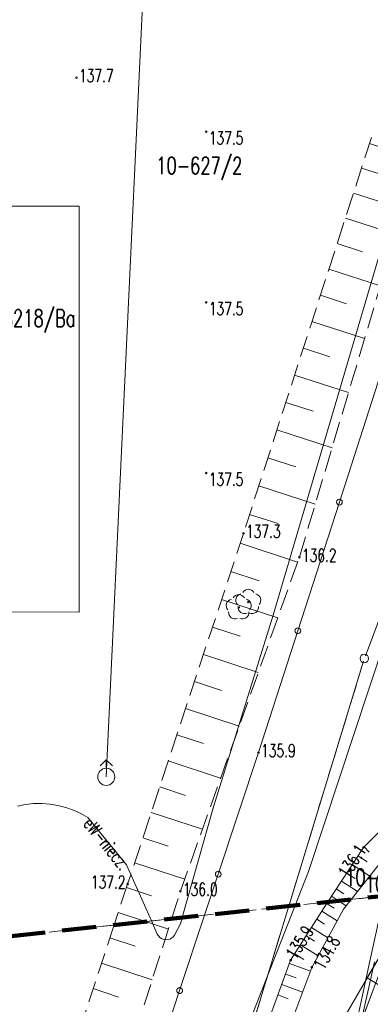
# Model space of a CAD drawing. Header units: centimetres. Extents: x -29333 to 403204, y -464147 to 16641.
# Tile 121 of 134: x 71941 to 73992, y 3527 to 9297. Entities that reach past the tile are written whole.
import ezdxf
from ezdxf.xclip import XClip

# ---------------------------------------------------------------- set-up
doc = ezdxf.new("R2010")
doc.units = ezdxf.units.CM
doc.header["$MEASUREMENT"] = 0
doc.header["$XCLIPFRAME"] = 0
for name, pattern in [('1_OTRK', [175, 125, -50]), ('1_OTRKG', [175, 125, -50]), ('4', [250, 150, -100]), ('EGKK', [200, 150, -50]), ('Przerywana BARDZO długa', [300, 200, -100])]:
    doc.linetypes.add(name, pattern=pattern)
for name, color, linetype in [('2010 Mlawa_628_1_mdcp_plus_zakres obcięta_13_BLOKADA_L_0', 7, 'Continuous'), ('2010 Mlawa_628_1_mdcp_plus_zakres obcięta_13_Dzialki', 7, 'Continuous'), ('2010 Mlawa_628_1_mdcp_plus_zakres obcięta_13_Kontury', 7, 'Continuous'), ('2010 Mlawa_628_1_mdcp_plus_zakres obcięta_13_OTO_L_0', 7, 'Continuous'), ('2010 Mlawa_628_1_mdcp_plus_zakres obcięta_13_OTR_L_0', 7, 'Continuous'), ('2010 Mlawa_628_1_mdcp_plus_zakres obcięta_13_OTR_L_1', 7, 'Continuous'), ('2010 Mlawa_628_1_mdcp_plus_zakres obcięta_13_OTR_T_1', 7, 'Continuous'), ('2010 Mlawa_628_1_mdcp_plus_zakres obcięta_13_OTW_L_0', 7, 'Continuous'), ('2010 Mlawa_628_1_mdcp_plus_zakres obcięta_13_SUEP_L_0', 7, 'Continuous'), ('2010 Mlawa_628_1_mdcp_plus_zakres obcięta_13_SUL_L_1', 7, 'Continuous'), ('2010_Mlawa_627_2_mdcp_pow_zakr_bez_zmian_14_BLOKADA_L_0', 7, 'Continuous'), ('2010_Mlawa_627_2_mdcp_pow_zakr_bez_zmian_14_Dzialki', 7, 'Continuous'), ('2010_Mlawa_627_2_mdcp_pow_zakr_bez_zmian_14_Kontury', 7, 'Continuous'), ('2010_Mlawa_627_2_mdcp_pow_zakr_bez_zmian_14_Numery_dzialek', 7, 'Continuous'), ('2010_Mlawa_627_2_mdcp_pow_zakr_bez_zmian_14_Numery_konturow', 7, 'Continuous'), ('2010_Mlawa_627_2_mdcp_pow_zakr_bez_zmian_14_OTO_L_0', 7, 'Continuous'), ('2010_Mlawa_627_2_mdcp_pow_zakr_bez_zmian_14_OTR_L_0', 7, 'Continuous'), ('2010_Mlawa_627_2_mdcp_pow_zakr_bez_zmian_14_OTR_L_1', 7, 'Continuous'), ('2010_Mlawa_627_2_mdcp_pow_zakr_bez_zmian_14_OTR_T_1', 7, 'Continuous'), ('2010_Mlawa_627_2_mdcp_pow_zakr_bez_zmian_14_OTW_L_0', 7, 'Continuous'), ('2010_Mlawa_627_2_mdcp_pow_zakr_bez_zmian_14_OTZ_T_0', 7, 'Continuous'), ('2010_Mlawa_627_2_mdcp_pow_zakr_bez_zmian_14_Punkty', 7, 'Continuous'), ('2010_Mlawa_627_2_mdcp_pow_zakr_bez_zmian_14_SUE_L_2', 7, 'Continuous'), ('2010_Mlawa_627_2_mdcp_pow_zakr_bez_zmian_14_SUEP_E_T_0', 7, 'Continuous'), ('2010_Mlawa_627_2_mdcp_pow_zakr_bez_zmian_14_SUEP_L_0', 7, 'Continuous'), ('2010_Mlawa_627_2_mdcp_pow_zakr_bez_zmian_14_SUW_T_2', 7, 'Continuous'), ('2010_Mlawa_627_2_mdcp_pow_zakr_bez_zmian_14_SUWP_L_0', 7, 'Continuous'), ('MAPA MDCP', 7, 'Continuous'), ('MF_S kanalizacja', 7, 'Continuous'), ('PZT NOWE PAB', 7, 'Continuous')]:
    doc.layers.add(name, color=color, linetype=linetype)
doc.styles.add('GENERATED_STYLE_2', font='Simplex.shx')

# ---------------------------------------------------------------- blocks, each defined once
blk = doc.blocks.new('Rysunek_4_13', base_point=(-745725621.2, -588524063.1))
at = {"layer": '2010 Mlawa_628_1_mdcp_plus_zakres obcięta_13_BLOKADA_L_0', "color": 7, "linetype": '4', "lineweight": 18}
blk.add_line((71434.8, 3877.9), (79469.8, 4744.9), dxfattribs=at)
at = {"layer": '2010 Mlawa_628_1_mdcp_plus_zakres obcięta_13_Dzialki', "color": 7, "linetype": 'Continuous', "lineweight": 18}
for p, q in [((74220.3, 4178.5), (72292.8, -972.1)), ((73514.9, 4102.4), (73011.8, 2449.9))]:
    blk.add_line(p, q, dxfattribs=at)
at = {"layer": '2010 Mlawa_628_1_mdcp_plus_zakres obcięta_13_Kontury', "color": 3, "linetype": 'EGKK', "lineweight": 18}
for p, q in [((74220.3, 4178.5), (72292.8, -972.1)), ((73011.8, 2449.9), (73514.9, 4102.4))]:
    blk.add_line(p, q, dxfattribs=at)
at = {"layer": '2010 Mlawa_628_1_mdcp_plus_zakres obcięta_13_OTO_L_0', "color": 7, "linetype": 'Continuous', "lineweight": 18}
for p, q in [((73022.5, 4049.2), (72876.4, 3607.9)), ((72876.4, 3607.9), (72650.6, 2925.9))]:
    blk.add_line(p, q, dxfattribs=at)
blk.add_circle((72876.4, 3607.9), 17, dxfattribs=at)
at = {"layer": '2010 Mlawa_628_1_mdcp_plus_zakres obcięta_13_OTR_L_0', "color": 7, "linetype": 'Continuous', "lineweight": 18}
for p, q in [((73738.8, 4121.9), (73525.8, 3785.9)), ((73736.1, 4117.7), (73779.7, 4090.1)), ((73742.1, 4126.9), (73738.8, 4121.9)), ((73805.6, 4133.7), (73850.8, 4104.1)), ((73834.8, 4083.9), (73880.6, 4141.8)), ((73649.8, 3743.9), (73834.8, 4083.9)), ((73707.6, 4072.6), (73797.6, 4015.6)), ((73678.1, 4026.1), (73724.7, 3996.5)), ((73615.9, 3928), (73665.8, 3896.4)), ((73647.5, 3977.9), (73743.9, 3916.8)), ((73583.2, 3876.4), (73686.4, 3811.1)), ((73549.4, 3823.1), (73602.8, 3789.3)), ((73525.8, 3785.9), (73295.8, 3160.9)), ((73518.5, 3765.9), (73641.2, 3720.7)), ((73409.8, 3101.9), (73649.8, 3743.9)), ((73496, 3704.7), (73557.1, 3682.2)), ((73473.5, 3643.6), (73595.6, 3598.7)), ((73451.1, 3582.8), (73512, 3560.4))]:
    blk.add_line(p, q, dxfattribs=at)
at = {"layer": '2010 Mlawa_628_1_mdcp_plus_zakres obcięta_13_OTR_L_1', "color": 7, "linetype": '1_OTRK', "lineweight": 18}
for p, q in [((74206.8, 4082.9), (73590.8, 3024.9)), ((71821.8, 855.9), (72829.5, 4028.4))]:
    blk.add_line(p, q, dxfattribs=at)
at = {"layer": '2010 Mlawa_628_1_mdcp_plus_zakres obcięta_13_OTR_L_1', "color": 7, "linetype": '1_OTRKG', "lineweight": 18}
blk.add_line((72492.8, 3992.1), (71515.8, 1025.9), dxfattribs=at)
at = {"layer": '2010 Mlawa_628_1_mdcp_plus_zakres obcięta_13_OTR_L_1', "color": 7, "linetype": 'Continuous', "lineweight": 18}
for p, q in [((72676.1, 4011.9), (72810.3, 3967.7)), ((72468, 3916.8), (72615.6, 3868.2)), ((72419.2, 3768.4), (72715.9, 3670.7)), ((74135.4, 3581.6), (73973.8, 3682.6)), ((72370, 3619.3), (72519.2, 3570.1))]:
    blk.add_line(p, q, dxfattribs=at)
at = {"layer": '2010 Mlawa_628_1_mdcp_plus_zakres obcięta_13_OTR_T_1', "color": 7, "linetype": 'Continuous', "lineweight": 18}
for centre in [(73525.8, 3785.9), (73649.8, 3743.9)]:
    blk.add_circle(centre, 4.5, dxfattribs=at)
at = {"layer": '2010 Mlawa_628_1_mdcp_plus_zakres obcięta_13_OTW_L_0', "color": 141, "linetype": 'Continuous', "lineweight": 18, "true_color": 0x59d9ff}
for p, q in [((73880.6, 4141.8), (73834.8, 4083.9)), ((73590.8, 3024.9), (74206.8, 4082.9)), ((73834.8, 4083.9), (73649.8, 3743.9)), ((73649.8, 3743.9), (73409.8, 3101.9))]:
    blk.add_line(p, q, dxfattribs=at)
at = {"layer": '2010 Mlawa_628_1_mdcp_plus_zakres obcięta_13_SUEP_L_0', "color": 1, "linetype": 'Continuous', "lineweight": 18}
for p, q in [((74072.3, 4162.5), (73988.8, 3780.9)), ((72745.7, 3938.1), (72711.3, 4015.7)), ((72881.3, 3998), (72845.8, 3932.8)), ((72891.8, 4035.1), (72881.3, 3998)), ((72752.1, 3927.7), (72745.7, 3938.1)), ((72760.6, 3918.9), (72752.1, 3927.7)), ((72838.3, 3923.1), (72828.9, 3915.3)), ((72845.8, 3932.8), (72838.3, 3923.1)), ((72770.7, 3912.1), (72760.6, 3918.9)), ((72782.1, 3907.6), (72770.7, 3912.1)), ((72794.2, 3905.7), (72782.1, 3907.6)), ((72806.4, 3906.3), (72794.2, 3905.7)), ((72818.1, 3909.6), (72806.4, 3906.3)), ((72828.9, 3915.3), (72818.1, 3909.6)), ((73988.8, 3780.9), (73802.8, 2923.9)), ((73824.8, 2916.9), (74015.8, 3776.9))]:
    blk.add_line(p, q, dxfattribs=at)
at = {"layer": '2010 Mlawa_628_1_mdcp_plus_zakres obcięta_13_SUL_L_1', "color": 7, "linetype": 'Continuous', "lineweight": 18}
for p, q in [((74072.3, 4162.5), (73988.8, 3780.9)), ((73988.8, 3780.9), (73802.8, 2923.9)), ((74015.8, 3776.9), (73824.8, 2916.9))]:
    blk.add_line(p, q, dxfattribs=at)
at = {"layer": '2010 Mlawa_628_1_mdcp_plus_zakres obcięta_13_OTR_T_1', "color": 7, "linetype": 'Continuous', "lineweight": 18, "char_height": 75, "style": 'GENERATED_STYLE_2'}
for s, insert, attachment_point, rotation in [('\\A1;{\\W0.700000x;\\pql;\\FSimplex.shx;135.9}', (73555.9, 3784.6), 7, 57.62821), ('\\A1;{\\W0.700000x;\\pql;\\FSimplex.shx;134.8}', (73654.7, 3758.4), 1, 61.44861)]:
    blk.add_mtext(s, dxfattribs=dict(at, insert=insert, attachment_point=attachment_point, rotation=rotation))
blk = doc.blocks.new('Rysunek_6_14', base_point=(74378.8, 8957.9))
at = {"layer": '2010_Mlawa_627_2_mdcp_pow_zakr_bez_zmian_14_BLOKADA_L_0', "color": 7, "linetype": '4', "lineweight": 18}
blk.add_line((79469.8, 4744.9), (71434.8, 3877.9), dxfattribs=at)
at = {"layer": '2010_Mlawa_627_2_mdcp_pow_zakr_bez_zmian_14_Dzialki', "color": 7, "linetype": 'Continuous', "lineweight": 18}
for p, q in [((74140.3, 6043.1), (73974.4, 5600.7)), ((73942.3, 5506.1), (73514.9, 4102.4))]:
    blk.add_line(p, q, dxfattribs=at)
at = {"layer": '2010_Mlawa_627_2_mdcp_pow_zakr_bez_zmian_14_Kontury', "color": 3, "linetype": 'EGKK', "lineweight": 18}
for p, q in [((73962.8, 5569.8), (74151.9, 6074)), ((73514.9, 4102.4), (73951.9, 5537.7))]:
    blk.add_line(p, q, dxfattribs=at)
at = {"layer": '2010_Mlawa_627_2_mdcp_pow_zakr_bez_zmian_14_OTO_L_0', "color": 7, "linetype": 'Continuous', "lineweight": 18}
for p, q in [((73810.9, 6469.8), (74053.8, 7223.9)), ((73567.9, 5715.8), (73810.9, 6469.8)), ((73337.8, 5001.9), (73567.9, 5715.8)), ((73337.8, 5001.9), (73102.2, 4289.9)), ((73102.2, 4289.9), (73022.5, 4049.2))]:
    blk.add_line(p, q, dxfattribs=at)
for centre in [(73810.9, 6469.8), (73567.9, 5715.8), (73102.2, 4289.9)]:
    blk.add_circle(centre, 17, dxfattribs=at)
at = {"layer": '2010_Mlawa_627_2_mdcp_pow_zakr_bez_zmian_14_OTR_L_0', "color": 7, "linetype": 'Continuous', "lineweight": 18}
for p, q in [((74058.8, 4552.9), (73951.8, 4446.9)), ((73951.8, 4446.9), (73738.8, 4121.9)), ((73955.1, 4450.1), (73985.2, 4419.7)), ((73880.6, 4141.8), (74097.8, 4416.9)), ((73919.1, 4397), (73972.8, 4361.8)), ((73885.4, 4345.6), (73988.3, 4278.2)), ((73853.2, 4296.3), (73902.4, 4264.1)), ((73822.3, 4249.2), (73916.6, 4187.4)), ((73764.3, 4160.8), (73805.6, 4133.7)), ((73792.7, 4204), (73837.8, 4174.4))]:
    blk.add_line(p, q, dxfattribs=at)
at = {"layer": '2010_Mlawa_627_2_mdcp_pow_zakr_bez_zmian_14_OTR_L_1', "color": 7, "linetype": '1_OTRKG', "lineweight": 18}
for p, q in [((73998.8, 8606.9), (73249.8, 6286.9)), ((73249.8, 6286.9), (72571.8, 4231.9)), ((72571.8, 4231.9), (72492.8, 3992.1))]:
    blk.add_line(p, q, dxfattribs=at)
at = {"layer": '2010_Mlawa_627_2_mdcp_pow_zakr_bez_zmian_14_OTR_L_1', "color": 7, "linetype": 'Continuous', "lineweight": 18}
for p, q in [((73987.1, 8570.4), (74092.7, 8536.4)), ((73940.6, 8426.5), (74228.6, 8333.5)), ((73893.6, 8280.8), (74039.2, 8233.8)), ((73846, 8133.5), (74140.6, 8038.4)), ((73797.9, 7984.6), (73946.9, 7936.5)), ((73749.3, 7833.9), (74050.6, 7736.6)), ((73700.1, 7681.5), (73852.5, 7632.3)), ((73650.3, 7527.3), (73958.6, 7427.8)), ((73600, 7371.4), (73755.9, 7321.1)), ((73549.1, 7213.7), (73864.5, 7111.9)), ((73497.6, 7054.2), (73657.1, 7002.7)), ((73445.5, 6892.9), (73768.1, 6788.7)), ((73392.8, 6729.7), (73556, 6677)), ((73339.5, 6564.7), (73669.6, 6458.1)), ((73285.6, 6397.7), (73452.6, 6343.8)), ((73230.9, 6229.6), (73566.8, 6118.7)), ((73176.1, 6063.5), (73342.2, 6008.7)), ((73122, 5899.4), (73450.3, 5791.1)), ((73068.4, 5737.1), (73230.7, 5683.5)), ((73015.5, 5576.6), (73336.4, 5470.8)), ((72963.2, 5418), (73121.8, 5365.7)), ((72911.4, 5261.2), (73225.1, 5157.8)), ((72860.3, 5106.2), (73015.3, 5055.1)), ((72809.7, 4953), (73116.3, 4851.8)), ((72759.7, 4801.4), (72911.3, 4751.4)), ((72710.3, 4651.6), (73009.9, 4552.8)), ((72661.5, 4503.6), (72809.6, 4454.7)), ((72613.2, 4357.2), (72906, 4260.6)), ((72565, 4211.2), (72711, 4163.1)), ((72516.7, 4064.4), (72676.1, 4011.9))]:
    blk.add_line(p, q, dxfattribs=at)
at = {"layer": '2010_Mlawa_627_2_mdcp_pow_zakr_bez_zmian_14_OTR_L_1', "color": 7, "linetype": '1_OTRK', "lineweight": 18}
for p, q in [((73576.8, 6146.9), (74263.8, 8451.9)), ((72880.8, 4189.9), (73576.8, 6146.9)), ((72829.5, 4028.4), (72880.8, 4189.9))]:
    blk.add_line(p, q, dxfattribs=at)
at = {"layer": '2010_Mlawa_627_2_mdcp_pow_zakr_bez_zmian_14_OTR_T_1', "color": 7, "linetype": 'Continuous', "lineweight": 18}
for centre in [(72272.8, 8956.9), (73031.8, 8639.9), (73031.8, 7639.9), (73031.8, 6639.9), (73249.8, 6286.9), (73576.8, 6146.9), (73337.8, 5001.9), (73951.8, 4446.9), (72571.8, 4231.9), (72880.8, 4189.9)]:
    blk.add_circle(centre, 4.5, dxfattribs=at)
at = {"layer": '2010_Mlawa_627_2_mdcp_pow_zakr_bez_zmian_14_OTW_L_0', "color": 141, "linetype": 'Continuous', "lineweight": 18, "true_color": 0x59d9ff}
blk.add_line((74097.8, 4416.9), (73880.6, 4141.8), dxfattribs=at)
at = {"layer": '2010_Mlawa_627_2_mdcp_pow_zakr_bez_zmian_14_OTZ_T_0', "color": 94, "linetype": 'Continuous', "lineweight": 18}
for centre in [(73277.8, 5883.9), (73222.4, 5852.7)]:
    blk.add_circle(centre, 4.5, dxfattribs=at)
for centre, start, end in [((73277.8, 5921.4), 30.14012, 149.85988), ((73186.7, 5864.2), 102.14447, 221.86002), ((73222.4, 5890.2), 30.14012, 149.85988), ((73242.2, 5895.5), 102.14447, 221.86002), ((73258, 5864.2), 318.13998, 77.85553), ((73313.5, 5895.5), 318.13998, 77.85553), ((73255.8, 5853.6), 174.14818, 293.85423), ((73299.9, 5853.6), 246.14577, 5.85182), ((73200.3, 5822.3), 174.14818, 293.85423), ((73244.4, 5822.3), 246.14577, 5.85182)]:
    blk.add_arc(centre, 37.5, start, end, dxfattribs=at)
at = {"layer": '2010_Mlawa_627_2_mdcp_pow_zakr_bez_zmian_14_Punkty', "color": 7, "linetype": 'Continuous', "lineweight": 18}
blk.add_circle((73956.8, 5553.9), 25, dxfattribs=at)
at = {"layer": '2010_Mlawa_627_2_mdcp_pow_zakr_bez_zmian_14_SUE_L_2', "color": 1, "linetype": 'Continuous', "lineweight": 18}
for p, q in [((72288.8, 8203.9), (71382.8, 8202.9)), ((72288.8, 5825.9), (72288.8, 8203.9)), ((71844.8, 5826.9), (72288.8, 5825.9))]:
    blk.add_line(p, q, dxfattribs=at)
at = {"layer": '2010_Mlawa_627_2_mdcp_pow_zakr_bez_zmian_14_SUEP_L_0', "color": 1, "linetype": 'Continuous', "lineweight": 18}
for p, q in [((74802, 10496.3), (73422.7, 5807.1)), ((73422.7, 5807.1), (73074.5, 4683.5)), ((71974.4, 4698.5), (71927.6, 4689.3)), ((72021.7, 4703.5), (71974.4, 4698.5)), ((72069.4, 4704.3), (72021.7, 4703.5)), ((72116.9, 4700.9), (72069.4, 4704.3)), ((72164, 4693.2), (72116.9, 4700.9)), ((72210.1, 4681.5), (72164, 4693.2)), ((72255.1, 4665.6), (72210.1, 4681.5)), ((73074.5, 4683.5), (72891.8, 4035.1)), ((72298.4, 4645.9), (72255.1, 4665.6)), ((72339.9, 4622.3), (72298.4, 4645.9)), ((72565.9, 4343.9), (72339.9, 4622.3)), ((72711.3, 4015.7), (72565.9, 4343.9))]:
    blk.add_line(p, q, dxfattribs=at)
at = {"layer": '2010_Mlawa_627_2_mdcp_pow_zakr_bez_zmian_14_SUW_T_2', "color": 5, "linetype": 'Continuous', "lineweight": 18}
for p, q in [((72447.2, 4960.1), (72411.9, 4924.7)), ((72447.2, 4960.1), (72482.6, 4924.7)), ((72447.2, 4910.1), (72447.2, 4960.1))]:
    blk.add_line(p, q, dxfattribs=at)
blk.add_circle((72447.2, 4860.1), 50, dxfattribs=at)
at = {"layer": '2010_Mlawa_627_2_mdcp_pow_zakr_bez_zmian_14_SUWP_L_0', "color": 5, "linetype": 'Continuous', "lineweight": 18}
blk.add_line((72447.2, 4860.1), (72832.4, 13105), dxfattribs=at)
at = {"layer": '2010_Mlawa_627_2_mdcp_pow_zakr_bez_zmian_14_Numery_dzialek', "color": 7, "linetype": 'Continuous', "lineweight": 18, "insert": (72739.3, 8491.6), "char_height": 100, "attachment_point": 1, "style": 'GENERATED_STYLE_2'}
blk.add_mtext('\\A1;{\\W0.700000x;\\pql;\\FSimplex.shx;10-627/2}', dxfattribs=at)
at = {"layer": '2010_Mlawa_627_2_mdcp_pow_zakr_bez_zmian_14_Numery_konturow', "color": 3, "linetype": 'Continuous', "lineweight": 18, "char_height": 100, "attachment_point": 1, "style": 'GENERATED_STYLE_2'}
for s, insert in [('\\A1;{\\W0.700000x;\\pql;\\FSimplex.shx;10-8218/Ba}', (71643.3, 7597.7)), ('\\A1;{\\W0.700000x;\\pql;\\FSimplex.shx;10-39/dr}', (73844.4, 4321.7)), ('\\A1;{\\W0.700000x;\\pql;\\FSimplex.shx;10-1512/dr}', (73959.7, 4283.2))]:
    blk.add_mtext(s, dxfattribs=dict(at, insert=insert))
at = {"layer": '2010_Mlawa_627_2_mdcp_pow_zakr_bez_zmian_14_OTR_T_1', "color": 7, "linetype": 'Continuous', "lineweight": 18, "char_height": 75, "style": 'GENERATED_STYLE_2'}
for s, insert, attachment_point in [('\\A1;{\\W0.700000x;\\pql;\\FSimplex.shx;137.7}', (72287.8, 8930.9), 7), ('\\A1;{\\W0.700000x;\\pql;\\FSimplex.shx;137.5}', (73046.8, 8640.8), 1), ('\\A1;{\\W0.700000x;\\pql;\\FSimplex.shx;137.5}', (73046.8, 7640.8), 1), ('\\A1;{\\W0.700000x;\\pql;\\FSimplex.shx;137.5}', (73046.8, 6640.8), 1), ('\\A1;{\\W0.700000x;\\pql;\\FSimplex.shx;137.3}', (73264.8, 6260.9), 7), ('\\A1;{\\W0.700000x;\\pql;\\FSimplex.shx;136.2}', (73591.8, 6120.9), 7), ('\\A1;{\\W0.700000x;\\pql;\\FSimplex.shx;135.9}', (73352.8, 4975.9), 7), ('\\A1;{\\W0.700000x;\\pql;\\FSimplex.shx;137.2}', (72357.3, 4205.9), 7), ('\\A1;{\\W0.700000x;\\pql;\\FSimplex.shx;136.0}', (72895.8, 4163.9), 7)]:
    blk.add_mtext(s, dxfattribs=dict(at, insert=insert, attachment_point=attachment_point))
at = {"layer": '2010_Mlawa_627_2_mdcp_pow_zakr_bez_zmian_14_OTR_T_1', "color": 7, "linetype": 'Continuous', "lineweight": 18, "insert": (73861.5, 4261.6), "char_height": 75, "attachment_point": 7, "rotation": 56.75979, "style": 'GENERATED_STYLE_2'}
blk.add_mtext('\\A1;{\\W0.700000x;\\pql;\\FSimplex.shx;136.1}', dxfattribs=at)
at = {"layer": '2010_Mlawa_627_2_mdcp_pow_zakr_bez_zmian_14_SUEP_E_T_0', "color": 1, "linetype": 'Continuous', "lineweight": 18, "insert": (72336.8, 4606.4), "char_height": 75, "attachment_point": 4, "rotation": 309.06135, "style": 'GENERATED_STYLE_2'}
blk.add_mtext('\\A1;{\\W0.700000x;\\pql;\\FSimplex.shx;eW-niecz.}', dxfattribs=at)

msp = doc.modelspace()

# ---------------------------------------------------------------- linework, layer by layer
at = {"layer": 'MF_S kanalizacja', "color": 34, "linetype": 'Continuous', "lineweight": 20, "true_color": 0x914800, "flags": 128}
msp.add_lwpolyline([(75144.8, 8891.9), (73630.2, 4306), (72456, 1309.6), (71142.1, -1796.7), (72305.2, -2224.5), (70504.6, -8171.9), (68098.3, -8063)], dxfattribs=at)
at = {"layer": 'PZT NOWE PAB', "color": 124, "linetype": 'Przerywana BARDZO długa', "lineweight": 200, "flags": 128}
msp.add_lwpolyline([(51689.8, 5705.9), (63044.8, 5705.9), (71434.8, 3877.9), (79469.8, 4744.9), (80481.8, -6650.1), (75075.8, -7063.1), (72357.8, -15719.1), (69521.8, -18554.1), (56553.8, -17624.1), (51967.8, 107.9), (51908.8, 48.9)], close=True, dxfattribs=at)

# ---------------------------------------------------------------- block references
at = {"layer": 'MAPA MDCP', "color": 151, "linetype": 'Continuous', "lineweight": 13, "true_color": 0x80c2ff}
ref = msp.add_blockref('Rysunek_6_14', (74378.8, 8957.9), dxfattribs=at)
XClip(ref).set_block_clipping_path([(69128.8472942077, 3877.9165768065), (79628.8472943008, 14037.9165767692)])
ref = msp.add_blockref('Rysunek_4_13', (-745725621.2, -588524063.1), dxfattribs=at)
XClip(ref).set_block_clipping_path([(51157.1316538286, -19056.0251476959), (81475.159538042, -19056.0251476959), (81475.1595380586, -2291.2859517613), (80094.3925547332, -2197.1288595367), (79656.9077541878, 2708.9656158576), (81475.1595380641, 3294.6233514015), (81475.1595380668, 5995.166576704), (79391.2894918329, 5995.1665766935), (79236.5670289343, 4736.0914165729), (78168.8180721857, 4617.3317406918), (77590.5687296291, 5995.1665766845), (53235.899278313, 5995.1665765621), (53338.1891512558, 5713.3646833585), (52818.3323959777, 5714.3082139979), (52685.4063431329, 5995.1665765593), (51157.1316537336, 5995.1665765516)])

doc.saveas('drawing.dxf')
